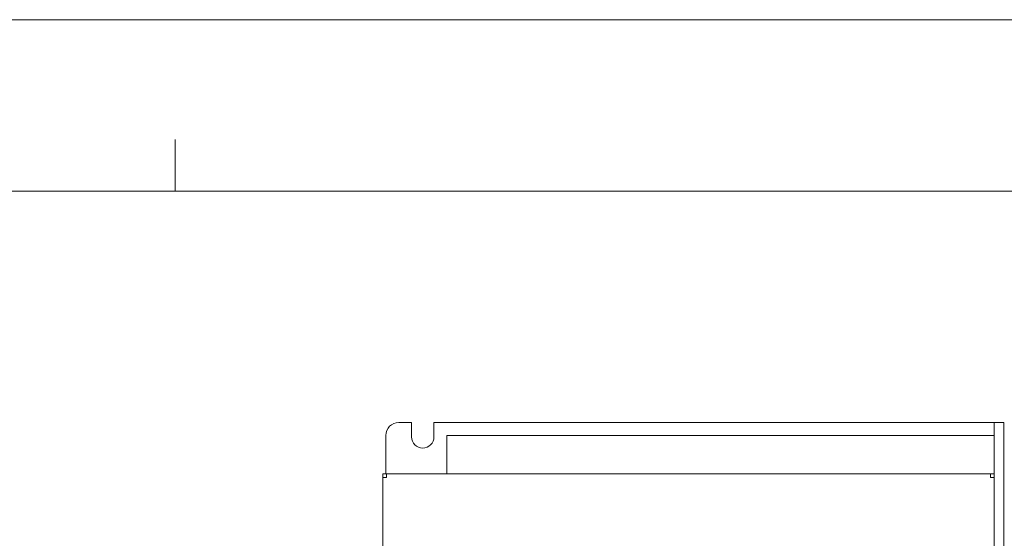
# Model space of a CAD drawing. Header units: inches. Extents: x -123 to 4816, y -2998 to 548.
# Tile 60 of 148: x 926 to 1080, y -2284 to -2203. Entities that reach past the tile are written whole.
import ezdxf

# ---------------------------------------------------------------- set-up
doc = ezdxf.new("R2010")
doc.units = ezdxf.units.IN
doc.header["$MEASUREMENT"] = 0
doc.layers.get('0').update_dxf_attribs({"lineweight": 0})

msp = doc.modelspace()

# ---------------------------------------------------------------- linework, layer by layer
at = {"color": 4}
msp.add_line((655.749, -2203.178), (1779.891, -2203.178), dxfattribs=at)
at = {"color": 2}
msp.add_line((950.167, -2229.943), (950.167, -2221.913), dxfattribs=at)
at = {"color": 3}
msp.add_line((682.515, -2229.943), (1753.126, -2229.943), dxfattribs=at)
at = {"color": 3, "linetype": 'Continuous'}
for p, q in [((987.067, -2266.116), (985.067, -2266.116)), ((987.067, -2266.116), (987.067, -2268.366)), ((990.567, -2266.116), (990.567, -2268.366)), ((1078.067, -2266.116), (990.567, -2266.116)), ((1079.567, -2266.116), (1078.067, -2266.116)), ((1078.067, -2444.116), (1078.067, -2266.116)), ((1079.567, -2266.116), (1079.567, -2444.116)), ((983.067, -2274.116), (983.067, -2268.116)), ((992.567, -2268.116), (992.567, -2274.116)), ((1078.067, -2268.116), (992.567, -2268.116)), ((983.167, -2274.116), (982.567, -2274.116)), ((982.567, -2274.116), (982.567, -2323.228)), ((983.167, -2274.716), (983.167, -2274.116)), ((1077.467, -2274.116), (983.167, -2274.116)), ((1077.467, -2274.116), (1077.467, -2274.716)), ((1077.467, -2274.116), (1078.067, -2274.116)), ((982.567, -2274.716), (983.167, -2274.716)), ((1078.067, -2274.716), (1077.467, -2274.716))]:
    msp.add_line(p, q, dxfattribs=at)
for centre, radius, start, end in [((985.067, -2268.116), 2, 90, 180), ((988.817, -2268.366), 1.75, 180, 0)]:
    msp.add_arc(centre, radius, start, end, dxfattribs=at)

doc.saveas('drawing.dxf')
